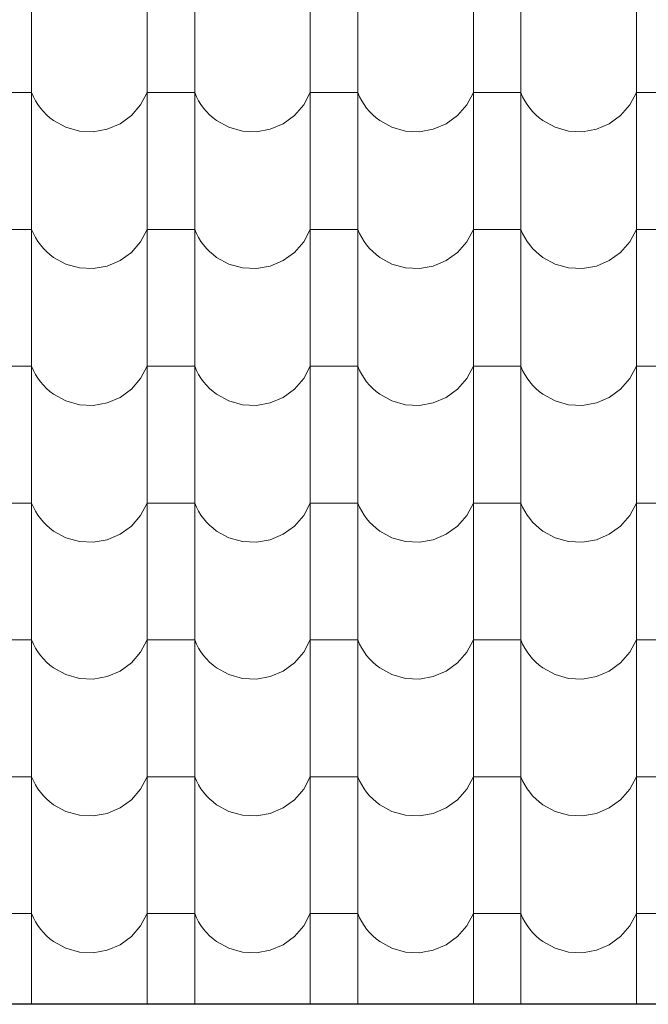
# Model space of a CAD drawing. Header units: millimetres. Extents: x -61343 to 9939, y -6894 to 7453.
# Tile 218 of 255: x 2656 to 2783, y -3576 to -3377. Entities that reach past the tile are written whole.
import ezdxf

# ---------------------------------------------------------------- set-up
doc = ezdxf.new("R2010")
doc.units = ezdxf.units.MM
doc.header["$MEASUREMENT"] = 0
doc.layers.add('810-G Ogólne', color=7, linetype='Continuous')
doc.layers.add('990-D Import IFC', color=7, linetype='Continuous')

# ---------------------------------------------------------------- blocks, each defined once
blk = doc.blocks.new('*X1822', base_point=(515069.4, 47309.9))
at = {"layer": '990-D Import IFC', "color": 251, "linetype": 'Continuous', "lineweight": 13, "true_color": 0x6a6a6a}
for p, q in [((536567.5, -17508.1), (536567.5, -17785.1)), ((536801.4, -17508.1), (536801.4, -17785.1)), ((536897.5, -17508.1), (536897.5, -17785.1)), ((537131.4, -17508.1), (537131.4, -17785.1)), ((537227.5, -17508.1), (537227.5, -17785.1)), ((537461.4, -17508.1), (537461.4, -17785.1)), ((537557.5, -17508.1), (537557.5, -17785.1)), ((537791.4, -17508.1), (537791.4, -17785.1)), ((536567.5, -17785.1), (536567.5, -18062.1)), ((536801.4, -17785.1), (536801.4, -18062.1)), ((536897.5, -17785.1), (536897.5, -18062.1)), ((537131.4, -17785.1), (537131.4, -18062.1)), ((537227.5, -17785.1), (537227.5, -18062.1)), ((537461.4, -17785.1), (537461.4, -18062.1)), ((537557.5, -17785.1), (537557.5, -18062.1)), ((537791.4, -17785.1), (537791.4, -18062.1)), ((536567.5, -17893.2), (536519.4, -17893.2)), ((536567.5, -17893.2), (536571.1, -17901.5)), ((536788.1, -17918.2), (536801.4, -17893.2)), ((536849.4, -17893.2), (536801.4, -17893.2)), ((536897.5, -17893.2), (536849.4, -17893.2)), ((536897.5, -17893.2), (536901.1, -17901.5)), ((537118.1, -17918.2), (537131.4, -17893.2)), ((537179.4, -17893.2), (537131.4, -17893.2)), ((537227.5, -17893.2), (537179.4, -17893.2)), ((537227.5, -17893.2), (537231.1, -17901.5)), ((537448.1, -17918.2), (537461.4, -17893.2)), ((537509.4, -17893.2), (537461.4, -17893.2)), ((537557.5, -17893.2), (537509.4, -17893.2)), ((537557.5, -17893.2), (537561.1, -17901.5)), ((537778.1, -17918.2), (537791.4, -17893.2)), ((537839.4, -17893.2), (537791.4, -17893.2)), ((536571.1, -17901.5), (536575.4, -17909.6)), ((536575.4, -17909.6), (536580.2, -17917.3)), ((536580.2, -17917.3), (536585.5, -17924.7)), ((536769.4, -17939.7), (536788.1, -17918.2)), ((536901.1, -17901.5), (536905.4, -17909.6)), ((536905.4, -17909.6), (536910.2, -17917.3)), ((536910.2, -17917.3), (536915.5, -17924.7)), ((537099.4, -17939.7), (537118.1, -17918.2)), ((537231.1, -17901.5), (537235.4, -17909.6)), ((537235.4, -17909.6), (537240.2, -17917.3)), ((537240.2, -17917.3), (537245.5, -17924.7)), ((537429.4, -17939.7), (537448.1, -17918.2)), ((537561.1, -17901.5), (537565.4, -17909.6)), ((537565.4, -17909.6), (537570.2, -17917.3)), ((537570.2, -17917.3), (537575.5, -17924.7)), ((537759.4, -17939.7), (537778.1, -17918.2)), ((536585.5, -17924.7), (536591.4, -17931.6)), ((536591.4, -17931.6), (536597.8, -17938.1)), ((536597.8, -17938.1), (536604.6, -17944.2)), ((536915.5, -17924.7), (536921.4, -17931.6)), ((536921.4, -17931.6), (536927.8, -17938.1)), ((536927.8, -17938.1), (536934.6, -17944.2)), ((537245.5, -17924.7), (537251.4, -17931.6)), ((537251.4, -17931.6), (537257.8, -17938.1)), ((537257.8, -17938.1), (537264.6, -17944.2)), ((537575.5, -17924.7), (537581.4, -17931.6)), ((537581.4, -17931.6), (537587.8, -17938.1)), ((537587.8, -17938.1), (537594.6, -17944.2)), ((536604.6, -17944.2), (536611.9, -17949.7)), ((536611.9, -17949.7), (536636.7, -17963.4)), ((536720.4, -17967.5), (536746.5, -17956.4)), ((536746.5, -17956.4), (536769.4, -17939.7)), ((536934.6, -17944.2), (536941.9, -17949.7)), ((536941.9, -17949.7), (536966.7, -17963.4)), ((537050.4, -17967.5), (537076.5, -17956.4)), ((537076.5, -17956.4), (537099.4, -17939.7)), ((537264.6, -17944.2), (537271.9, -17949.7)), ((537271.9, -17949.7), (537296.7, -17963.4)), ((537380.4, -17967.5), (537406.5, -17956.4)), ((537406.5, -17956.4), (537429.4, -17939.7)), ((537594.6, -17944.2), (537601.9, -17949.7)), ((537601.9, -17949.7), (537626.7, -17963.4)), ((537710.4, -17967.5), (537736.5, -17956.4)), ((537736.5, -17956.4), (537759.4, -17939.7)), ((536636.7, -17963.4), (536664.1, -17971.1)), ((536664.1, -17971.1), (536692.4, -17972.5)), ((536692.4, -17972.5), (536720.4, -17967.5)), ((536966.7, -17963.4), (536994.1, -17971.1)), ((536994.1, -17971.1), (537022.4, -17972.5)), ((537022.4, -17972.5), (537050.4, -17967.5)), ((537296.7, -17963.4), (537324.1, -17971.1)), ((537324.1, -17971.1), (537352.4, -17972.5)), ((537352.4, -17972.5), (537380.4, -17967.5)), ((537626.7, -17963.4), (537654.1, -17971.1)), ((537654.1, -17971.1), (537682.4, -17972.5)), ((537682.4, -17972.5), (537710.4, -17967.5)), ((536567.5, -18062.1), (536567.5, -18339.1)), ((536801.4, -18062.1), (536801.4, -18339.1)), ((536897.5, -18062.1), (536897.5, -18339.1)), ((537131.4, -18062.1), (537131.4, -18339.1)), ((537227.5, -18062.1), (537227.5, -18339.1)), ((537461.4, -18062.1), (537461.4, -18339.1)), ((537557.5, -18062.1), (537557.5, -18339.1)), ((537791.4, -18062.1), (537791.4, -18339.1)), ((536567.5, -18170.2), (536519.4, -18170.2)), ((536567.5, -18170.2), (536571.1, -18178.5)), ((536788.1, -18195.2), (536801.4, -18170.2)), ((536849.4, -18170.2), (536801.4, -18170.2)), ((536897.5, -18170.2), (536849.4, -18170.2)), ((536897.5, -18170.2), (536901.1, -18178.5)), ((537118.1, -18195.2), (537131.4, -18170.2)), ((537179.4, -18170.2), (537131.4, -18170.2)), ((537227.5, -18170.2), (537179.4, -18170.2)), ((537227.5, -18170.2), (537231.1, -18178.5)), ((537448.1, -18195.2), (537461.4, -18170.2)), ((537509.4, -18170.2), (537461.4, -18170.2)), ((537557.5, -18170.2), (537509.4, -18170.2)), ((537557.5, -18170.2), (537561.1, -18178.5)), ((537778.1, -18195.2), (537791.4, -18170.2)), ((537839.4, -18170.2), (537791.4, -18170.2)), ((536571.1, -18178.5), (536575.4, -18186.6)), ((536575.4, -18186.6), (536580.2, -18194.3)), ((536580.2, -18194.3), (536585.5, -18201.7)), ((536769.4, -18216.7), (536788.1, -18195.2)), ((536901.1, -18178.5), (536905.4, -18186.6)), ((536905.4, -18186.6), (536910.2, -18194.3)), ((536910.2, -18194.3), (536915.5, -18201.7)), ((537099.4, -18216.7), (537118.1, -18195.2)), ((537231.1, -18178.5), (537235.4, -18186.6)), ((537235.4, -18186.6), (537240.2, -18194.3)), ((537240.2, -18194.3), (537245.5, -18201.7)), ((537429.4, -18216.7), (537448.1, -18195.2)), ((537561.1, -18178.5), (537565.4, -18186.6)), ((537565.4, -18186.6), (537570.2, -18194.3)), ((537570.2, -18194.3), (537575.5, -18201.7)), ((537759.4, -18216.7), (537778.1, -18195.2)), ((536585.5, -18201.7), (536591.4, -18208.6)), ((536591.4, -18208.6), (536597.8, -18215.1)), ((536597.8, -18215.1), (536604.6, -18221.2)), ((536746.5, -18233.4), (536769.4, -18216.7)), ((536915.5, -18201.7), (536921.4, -18208.6)), ((536921.4, -18208.6), (536927.8, -18215.1)), ((536927.8, -18215.1), (536934.6, -18221.2)), ((537076.5, -18233.4), (537099.4, -18216.7)), ((537245.5, -18201.7), (537251.4, -18208.6)), ((537251.4, -18208.6), (537257.8, -18215.1)), ((537257.8, -18215.1), (537264.6, -18221.2)), ((537406.5, -18233.4), (537429.4, -18216.7)), ((537575.5, -18201.7), (537581.4, -18208.6)), ((537581.4, -18208.6), (537587.8, -18215.1)), ((537587.8, -18215.1), (537594.6, -18221.2)), ((537736.5, -18233.4), (537759.4, -18216.7)), ((536604.6, -18221.2), (536611.9, -18226.7)), ((536611.9, -18226.7), (536636.7, -18240.4)), ((536720.4, -18244.5), (536746.5, -18233.4)), ((536934.6, -18221.2), (536941.9, -18226.7)), ((536941.9, -18226.7), (536966.7, -18240.4)), ((537050.4, -18244.5), (537076.5, -18233.4)), ((537264.6, -18221.2), (537271.9, -18226.7)), ((537271.9, -18226.7), (537296.7, -18240.4)), ((537380.4, -18244.5), (537406.5, -18233.4)), ((537594.6, -18221.2), (537601.9, -18226.7)), ((537601.9, -18226.7), (537626.7, -18240.4)), ((537710.4, -18244.5), (537736.5, -18233.4)), ((536636.7, -18240.4), (536664.1, -18248.1)), ((536664.1, -18248.1), (536692.4, -18249.5)), ((536692.4, -18249.5), (536720.4, -18244.5)), ((536966.7, -18240.4), (536994.1, -18248.1)), ((536994.1, -18248.1), (537022.4, -18249.5)), ((537022.4, -18249.5), (537050.4, -18244.5)), ((537296.7, -18240.4), (537324.1, -18248.1)), ((537324.1, -18248.1), (537352.4, -18249.5)), ((537352.4, -18249.5), (537380.4, -18244.5)), ((537626.7, -18240.4), (537654.1, -18248.1)), ((537654.1, -18248.1), (537682.4, -18249.5)), ((537682.4, -18249.5), (537710.4, -18244.5)), ((536567.5, -18339.1), (536567.5, -18616.1)), ((536801.4, -18339.1), (536801.4, -18616.1)), ((536897.5, -18339.1), (536897.5, -18616.1)), ((537131.4, -18339.1), (537131.4, -18616.1)), ((537227.5, -18339.1), (537227.5, -18616.1)), ((537461.4, -18339.1), (537461.4, -18616.1)), ((537557.5, -18339.1), (537557.5, -18616.1)), ((537791.4, -18339.1), (537791.4, -18616.1)), ((536567.5, -18447.2), (536519.4, -18447.2)), ((536567.5, -18447.2), (536571.1, -18455.5)), ((536571.1, -18455.5), (536575.4, -18463.6)), ((536788.1, -18472.2), (536801.4, -18447.2)), ((536849.4, -18447.2), (536801.4, -18447.2)), ((536897.5, -18447.2), (536849.4, -18447.2)), ((536897.5, -18447.2), (536901.1, -18455.5)), ((536901.1, -18455.5), (536905.4, -18463.6)), ((537118.1, -18472.2), (537131.4, -18447.2)), ((537179.4, -18447.2), (537131.4, -18447.2)), ((537227.5, -18447.2), (537179.4, -18447.2)), ((537227.5, -18447.2), (537231.1, -18455.5)), ((537231.1, -18455.5), (537235.4, -18463.6)), ((537448.1, -18472.2), (537461.4, -18447.2)), ((537509.4, -18447.2), (537461.4, -18447.2)), ((537557.5, -18447.2), (537509.4, -18447.2)), ((537557.5, -18447.2), (537561.1, -18455.5)), ((537561.1, -18455.5), (537565.4, -18463.6)), ((537778.1, -18472.2), (537791.4, -18447.2)), ((537839.4, -18447.2), (537791.4, -18447.2)), ((536575.4, -18463.6), (536580.2, -18471.3)), ((536580.2, -18471.3), (536585.5, -18478.7)), ((536769.4, -18493.7), (536788.1, -18472.2)), ((536905.4, -18463.6), (536910.2, -18471.3)), ((536910.2, -18471.3), (536915.5, -18478.7)), ((537099.4, -18493.7), (537118.1, -18472.2)), ((537235.4, -18463.6), (537240.2, -18471.3)), ((537240.2, -18471.3), (537245.5, -18478.7)), ((537429.4, -18493.7), (537448.1, -18472.2)), ((537565.4, -18463.6), (537570.2, -18471.3)), ((537570.2, -18471.3), (537575.5, -18478.7)), ((537759.4, -18493.7), (537778.1, -18472.2)), ((536585.5, -18478.7), (536591.4, -18485.6)), ((536591.4, -18485.6), (536597.8, -18492.1)), ((536597.8, -18492.1), (536604.6, -18498.2)), ((536746.5, -18510.4), (536769.4, -18493.7)), ((536915.5, -18478.7), (536921.4, -18485.6)), ((536921.4, -18485.6), (536927.8, -18492.1)), ((536927.8, -18492.1), (536934.6, -18498.2)), ((537076.5, -18510.4), (537099.4, -18493.7)), ((537245.5, -18478.7), (537251.4, -18485.6)), ((537251.4, -18485.6), (537257.8, -18492.1)), ((537257.8, -18492.1), (537264.6, -18498.2)), ((537406.5, -18510.4), (537429.4, -18493.7)), ((537575.5, -18478.7), (537581.4, -18485.6)), ((537581.4, -18485.6), (537587.8, -18492.1)), ((537587.8, -18492.1), (537594.6, -18498.2)), ((537736.5, -18510.4), (537759.4, -18493.7)), ((536604.6, -18498.2), (536611.9, -18503.7)), ((536611.9, -18503.7), (536636.7, -18517.4)), ((536720.4, -18521.5), (536746.5, -18510.4)), ((536934.6, -18498.2), (536941.9, -18503.7)), ((536941.9, -18503.7), (536966.7, -18517.4)), ((537050.4, -18521.5), (537076.5, -18510.4)), ((537264.6, -18498.2), (537271.9, -18503.7)), ((537271.9, -18503.7), (537296.7, -18517.4)), ((537380.4, -18521.5), (537406.5, -18510.4)), ((537594.6, -18498.2), (537601.9, -18503.7)), ((537601.9, -18503.7), (537626.7, -18517.4)), ((537710.4, -18521.5), (537736.5, -18510.4)), ((536636.7, -18517.4), (536664.1, -18525.1)), ((536664.1, -18525.1), (536692.4, -18526.5)), ((536692.4, -18526.5), (536720.4, -18521.5)), ((536966.7, -18517.4), (536994.1, -18525.1)), ((536994.1, -18525.1), (537022.4, -18526.5)), ((537022.4, -18526.5), (537050.4, -18521.5)), ((537296.7, -18517.4), (537324.1, -18525.1)), ((537324.1, -18525.1), (537352.4, -18526.5)), ((537352.4, -18526.5), (537380.4, -18521.5)), ((537626.7, -18517.4), (537654.1, -18525.1)), ((537654.1, -18525.1), (537682.4, -18526.5)), ((537682.4, -18526.5), (537710.4, -18521.5)), ((536567.5, -18616.1), (536567.5, -18893.1)), ((536801.4, -18616.1), (536801.4, -18893.1)), ((536897.5, -18616.1), (536897.5, -18893.1)), ((537131.4, -18616.1), (537131.4, -18893.1)), ((537227.5, -18616.1), (537227.5, -18893.1)), ((537461.4, -18616.1), (537461.4, -18893.1)), ((537557.5, -18616.1), (537557.5, -18893.1)), ((537791.4, -18616.1), (537791.4, -18893.1)), ((536567.5, -18724.2), (536519.4, -18724.2)), ((536567.5, -18724.2), (536571.1, -18732.5)), ((536571.1, -18732.5), (536575.4, -18740.6)), ((536788.1, -18749.2), (536801.4, -18724.2)), ((536849.4, -18724.2), (536801.4, -18724.2)), ((536897.5, -18724.2), (536849.4, -18724.2)), ((536897.5, -18724.2), (536901.1, -18732.5)), ((536901.1, -18732.5), (536905.4, -18740.6)), ((537118.1, -18749.2), (537131.4, -18724.2)), ((537179.4, -18724.2), (537131.4, -18724.2)), ((537227.5, -18724.2), (537179.4, -18724.2)), ((537227.5, -18724.2), (537231.1, -18732.5)), ((537231.1, -18732.5), (537235.4, -18740.6)), ((537448.1, -18749.2), (537461.4, -18724.2)), ((537509.4, -18724.2), (537461.4, -18724.2)), ((537557.5, -18724.2), (537509.4, -18724.2)), ((537557.5, -18724.2), (537561.1, -18732.5)), ((537561.1, -18732.5), (537565.4, -18740.6)), ((537778.1, -18749.2), (537791.4, -18724.2)), ((537839.4, -18724.2), (537791.4, -18724.2)), ((536575.4, -18740.6), (536580.2, -18748.3)), ((536580.2, -18748.3), (536585.5, -18755.7)), ((536585.5, -18755.7), (536591.4, -18762.6)), ((536769.4, -18770.7), (536788.1, -18749.2)), ((536905.4, -18740.6), (536910.2, -18748.3)), ((536910.2, -18748.3), (536915.5, -18755.7)), ((536915.5, -18755.7), (536921.4, -18762.6)), ((537099.4, -18770.7), (537118.1, -18749.2)), ((537235.4, -18740.6), (537240.2, -18748.3)), ((537240.2, -18748.3), (537245.5, -18755.7)), ((537245.5, -18755.7), (537251.4, -18762.6)), ((537429.4, -18770.7), (537448.1, -18749.2)), ((537565.4, -18740.6), (537570.2, -18748.3)), ((537570.2, -18748.3), (537575.5, -18755.7)), ((537575.5, -18755.7), (537581.4, -18762.6)), ((537759.4, -18770.7), (537778.1, -18749.2)), ((536591.4, -18762.6), (536597.8, -18769.1)), ((536597.8, -18769.1), (536604.6, -18775.2)), ((536604.6, -18775.2), (536611.9, -18780.7)), ((536746.5, -18787.4), (536769.4, -18770.7)), ((536921.4, -18762.6), (536927.8, -18769.1)), ((536927.8, -18769.1), (536934.6, -18775.2)), ((536934.6, -18775.2), (536941.9, -18780.7)), ((537076.5, -18787.4), (537099.4, -18770.7)), ((537251.4, -18762.6), (537257.8, -18769.1)), ((537257.8, -18769.1), (537264.6, -18775.2)), ((537264.6, -18775.2), (537271.9, -18780.7)), ((537406.5, -18787.4), (537429.4, -18770.7)), ((537581.4, -18762.6), (537587.8, -18769.1)), ((537587.8, -18769.1), (537594.6, -18775.2)), ((537594.6, -18775.2), (537601.9, -18780.7)), ((537736.5, -18787.4), (537759.4, -18770.7)), ((536611.9, -18780.7), (536636.7, -18794.4)), ((536636.7, -18794.4), (536664.1, -18802.1)), ((536720.4, -18798.5), (536746.5, -18787.4)), ((536941.9, -18780.7), (536966.7, -18794.4)), ((536966.7, -18794.4), (536994.1, -18802.1)), ((537050.4, -18798.5), (537076.5, -18787.4)), ((537271.9, -18780.7), (537296.7, -18794.4)), ((537296.7, -18794.4), (537324.1, -18802.1)), ((537380.4, -18798.5), (537406.5, -18787.4)), ((537601.9, -18780.7), (537626.7, -18794.4)), ((537626.7, -18794.4), (537654.1, -18802.1)), ((537710.4, -18798.5), (537736.5, -18787.4)), ((536664.1, -18802.1), (536692.4, -18803.5)), ((536692.4, -18803.5), (536720.4, -18798.5)), ((536994.1, -18802.1), (537022.4, -18803.5)), ((537022.4, -18803.5), (537050.4, -18798.5)), ((537324.1, -18802.1), (537352.4, -18803.5)), ((537352.4, -18803.5), (537380.4, -18798.5)), ((537654.1, -18802.1), (537682.4, -18803.5)), ((537682.4, -18803.5), (537710.4, -18798.5)), ((536567.5, -18893.1), (536567.5, -19170.1)), ((536801.4, -18893.1), (536801.4, -19170.1)), ((536897.5, -18893.1), (536897.5, -19170.1)), ((537131.4, -18893.1), (537131.4, -19170.1)), ((537227.5, -18893.1), (537227.5, -19170.1)), ((537461.4, -18893.1), (537461.4, -19170.1)), ((537557.5, -18893.1), (537557.5, -19170.1)), ((537791.4, -18893.1), (537791.4, -19170.1)), ((536567.5, -19001.2), (536519.4, -19001.2)), ((536567.5, -19001.2), (536571.1, -19009.5)), ((536571.1, -19009.5), (536575.4, -19017.6)), ((536788.1, -19026.2), (536801.4, -19001.2)), ((536849.4, -19001.2), (536801.4, -19001.2)), ((536897.5, -19001.2), (536849.4, -19001.2)), ((536897.5, -19001.2), (536901.1, -19009.5)), ((536901.1, -19009.5), (536905.4, -19017.6)), ((537118.1, -19026.2), (537131.4, -19001.2)), ((537179.4, -19001.2), (537131.4, -19001.2)), ((537227.5, -19001.2), (537179.4, -19001.2)), ((537227.5, -19001.2), (537231.1, -19009.5)), ((537231.1, -19009.5), (537235.4, -19017.6)), ((537448.1, -19026.2), (537461.4, -19001.2)), ((537509.4, -19001.2), (537461.4, -19001.2)), ((537557.5, -19001.2), (537509.4, -19001.2)), ((537557.5, -19001.2), (537561.1, -19009.5)), ((537561.1, -19009.5), (537565.4, -19017.6)), ((537778.1, -19026.2), (537791.4, -19001.2)), ((537839.4, -19001.2), (537791.4, -19001.2)), ((536575.4, -19017.6), (536580.2, -19025.3)), ((536580.2, -19025.3), (536585.5, -19032.7)), ((536585.5, -19032.7), (536591.4, -19039.6)), ((536769.4, -19047.7), (536788.1, -19026.2)), ((536905.4, -19017.6), (536910.2, -19025.3)), ((536910.2, -19025.3), (536915.5, -19032.7)), ((536915.5, -19032.7), (536921.4, -19039.6)), ((537099.4, -19047.7), (537118.1, -19026.2)), ((537235.4, -19017.6), (537240.2, -19025.3)), ((537240.2, -19025.3), (537245.5, -19032.7)), ((537245.5, -19032.7), (537251.4, -19039.6)), ((537429.4, -19047.7), (537448.1, -19026.2)), ((537565.4, -19017.6), (537570.2, -19025.3)), ((537570.2, -19025.3), (537575.5, -19032.7)), ((537575.5, -19032.7), (537581.4, -19039.6)), ((537759.4, -19047.7), (537778.1, -19026.2)), ((536591.4, -19039.6), (536597.8, -19046.1)), ((536597.8, -19046.1), (536604.6, -19052.2)), ((536604.6, -19052.2), (536611.9, -19057.7)), ((536746.5, -19064.4), (536769.4, -19047.7)), ((536921.4, -19039.6), (536927.8, -19046.1)), ((536927.8, -19046.1), (536934.6, -19052.2)), ((536934.6, -19052.2), (536941.9, -19057.7)), ((537076.5, -19064.4), (537099.4, -19047.7)), ((537251.4, -19039.6), (537257.8, -19046.1)), ((537257.8, -19046.1), (537264.6, -19052.2)), ((537264.6, -19052.2), (537271.9, -19057.7)), ((537406.5, -19064.4), (537429.4, -19047.7)), ((537581.4, -19039.6), (537587.8, -19046.1)), ((537587.8, -19046.1), (537594.6, -19052.2)), ((537594.6, -19052.2), (537601.9, -19057.7)), ((537736.5, -19064.4), (537759.4, -19047.7)), ((536611.9, -19057.7), (536636.7, -19071.4)), ((536636.7, -19071.4), (536664.1, -19079.1)), ((536720.4, -19075.5), (536746.5, -19064.4)), ((536941.9, -19057.7), (536966.7, -19071.4)), ((536966.7, -19071.4), (536994.1, -19079.1)), ((537050.4, -19075.5), (537076.5, -19064.4)), ((537271.9, -19057.7), (537296.7, -19071.4)), ((537296.7, -19071.4), (537324.1, -19079.1)), ((537380.4, -19075.5), (537406.5, -19064.4)), ((537601.9, -19057.7), (537626.7, -19071.4)), ((537626.7, -19071.4), (537654.1, -19079.1)), ((537710.4, -19075.5), (537736.5, -19064.4)), ((536664.1, -19079.1), (536692.4, -19080.5)), ((536692.4, -19080.5), (536720.4, -19075.5)), ((536994.1, -19079.1), (537022.4, -19080.5)), ((537022.4, -19080.5), (537050.4, -19075.5)), ((537324.1, -19079.1), (537352.4, -19080.5)), ((537352.4, -19080.5), (537380.4, -19075.5)), ((537654.1, -19079.1), (537682.4, -19080.5)), ((537682.4, -19080.5), (537710.4, -19075.5)), ((536567.5, -19170.1), (536567.5, -19447.1)), ((536801.4, -19170.1), (536801.4, -19447.1)), ((536897.5, -19170.1), (536897.5, -19447.1)), ((537131.4, -19170.1), (537131.4, -19447.1)), ((537227.5, -19170.1), (537227.5, -19447.1)), ((537461.4, -19170.1), (537461.4, -19447.1)), ((537557.5, -19170.1), (537557.5, -19447.1)), ((537791.4, -19170.1), (537791.4, -19447.1)), ((536567.5, -19278.2), (536519.4, -19278.2)), ((536567.5, -19278.2), (536571.1, -19286.5)), ((536571.1, -19286.5), (536575.4, -19294.6)), ((536788.1, -19303.2), (536801.4, -19278.2)), ((536849.4, -19278.2), (536801.4, -19278.2)), ((536897.5, -19278.2), (536849.4, -19278.2)), ((536897.5, -19278.2), (536901.1, -19286.5)), ((536901.1, -19286.5), (536905.4, -19294.6)), ((537118.1, -19303.2), (537131.4, -19278.2)), ((537179.4, -19278.2), (537131.4, -19278.2)), ((537227.5, -19278.2), (537179.4, -19278.2)), ((537227.5, -19278.2), (537231.1, -19286.5)), ((537231.1, -19286.5), (537235.4, -19294.6)), ((537448.1, -19303.2), (537461.4, -19278.2)), ((537509.4, -19278.2), (537461.4, -19278.2)), ((537557.5, -19278.2), (537509.4, -19278.2)), ((537557.5, -19278.2), (537561.1, -19286.5)), ((537561.1, -19286.5), (537565.4, -19294.6)), ((537778.1, -19303.2), (537791.4, -19278.2)), ((537839.4, -19278.2), (537791.4, -19278.2)), ((536575.4, -19294.6), (536580.2, -19302.3)), ((536580.2, -19302.3), (536585.5, -19309.7)), ((536585.5, -19309.7), (536591.4, -19316.6)), ((536769.4, -19324.7), (536788.1, -19303.2)), ((536905.4, -19294.6), (536910.2, -19302.3)), ((536910.2, -19302.3), (536915.5, -19309.7)), ((536915.5, -19309.7), (536921.4, -19316.6)), ((537099.4, -19324.7), (537118.1, -19303.2)), ((537235.4, -19294.6), (537240.2, -19302.3)), ((537240.2, -19302.3), (537245.5, -19309.7)), ((537245.5, -19309.7), (537251.4, -19316.6)), ((537429.4, -19324.7), (537448.1, -19303.2)), ((537565.4, -19294.6), (537570.2, -19302.3)), ((537570.2, -19302.3), (537575.5, -19309.7)), ((537575.5, -19309.7), (537581.4, -19316.6)), ((537759.4, -19324.7), (537778.1, -19303.2)), ((536591.4, -19316.6), (536597.8, -19323.1)), ((536597.8, -19323.1), (536604.6, -19329.2)), ((536604.6, -19329.2), (536611.9, -19334.7)), ((536746.5, -19341.4), (536769.4, -19324.7)), ((536921.4, -19316.6), (536927.8, -19323.1)), ((536927.8, -19323.1), (536934.6, -19329.2)), ((536934.6, -19329.2), (536941.9, -19334.7)), ((537076.5, -19341.4), (537099.4, -19324.7)), ((537251.4, -19316.6), (537257.8, -19323.1)), ((537257.8, -19323.1), (537264.6, -19329.2)), ((537264.6, -19329.2), (537271.9, -19334.7)), ((537406.5, -19341.4), (537429.4, -19324.7)), ((537581.4, -19316.6), (537587.8, -19323.1)), ((537587.8, -19323.1), (537594.6, -19329.2)), ((537594.6, -19329.2), (537601.9, -19334.7)), ((537736.5, -19341.4), (537759.4, -19324.7)), ((536611.9, -19334.7), (536636.7, -19348.4)), ((536636.7, -19348.4), (536664.1, -19356.1)), ((536692.4, -19357.5), (536720.4, -19352.5)), ((536720.4, -19352.5), (536746.5, -19341.4)), ((536941.9, -19334.7), (536966.7, -19348.4)), ((536966.7, -19348.4), (536994.1, -19356.1)), ((537022.4, -19357.5), (537050.4, -19352.5)), ((537050.4, -19352.5), (537076.5, -19341.4)), ((537271.9, -19334.7), (537296.7, -19348.4)), ((537296.7, -19348.4), (537324.1, -19356.1)), ((537352.4, -19357.5), (537380.4, -19352.5)), ((537380.4, -19352.5), (537406.5, -19341.4)), ((537601.9, -19334.7), (537626.7, -19348.4)), ((537626.7, -19348.4), (537654.1, -19356.1)), ((537682.4, -19357.5), (537710.4, -19352.5)), ((537710.4, -19352.5), (537736.5, -19341.4)), ((536664.1, -19356.1), (536692.4, -19357.5)), ((536994.1, -19356.1), (537022.4, -19357.5)), ((537324.1, -19356.1), (537352.4, -19357.5)), ((537654.1, -19356.1), (537682.4, -19357.5)), ((536567.5, -19447.1), (536567.5, -19724.1)), ((536801.4, -19447.1), (536801.4, -19724.1)), ((536897.5, -19447.1), (536897.5, -19724.1)), ((537131.4, -19447.1), (537131.4, -19724.1)), ((537227.5, -19447.1), (537227.5, -19724.1)), ((537461.4, -19447.1), (537461.4, -19724.1)), ((537557.5, -19447.1), (537557.5, -19724.1)), ((537791.4, -19447.1), (537791.4, -19724.1)), ((536567.5, -19555.2), (536519.4, -19555.2)), ((536567.5, -19555.2), (536571.1, -19563.5)), ((536571.1, -19563.5), (536575.4, -19571.6)), ((536575.4, -19571.6), (536580.2, -19579.3)), ((536788.1, -19580.2), (536801.4, -19555.2)), ((536849.4, -19555.2), (536801.4, -19555.2)), ((536897.5, -19555.2), (536849.4, -19555.2)), ((536897.5, -19555.2), (536901.1, -19563.5)), ((536901.1, -19563.5), (536905.4, -19571.6)), ((536905.4, -19571.6), (536910.2, -19579.3)), ((537118.1, -19580.2), (537131.4, -19555.2)), ((537179.4, -19555.2), (537131.4, -19555.2)), ((537227.5, -19555.2), (537179.4, -19555.2)), ((537227.5, -19555.2), (537231.1, -19563.5)), ((537231.1, -19563.5), (537235.4, -19571.6)), ((537235.4, -19571.6), (537240.2, -19579.3)), ((537448.1, -19580.2), (537461.4, -19555.2)), ((537509.4, -19555.2), (537461.4, -19555.2)), ((537557.5, -19555.2), (537509.4, -19555.2)), ((537557.5, -19555.2), (537561.1, -19563.5)), ((537561.1, -19563.5), (537565.4, -19571.6)), ((537565.4, -19571.6), (537570.2, -19579.3)), ((537778.1, -19580.2), (537791.4, -19555.2)), ((537839.4, -19555.2), (537791.4, -19555.2)), ((536580.2, -19579.3), (536585.5, -19586.7)), ((536585.5, -19586.7), (536591.4, -19593.6)), ((536769.4, -19601.7), (536788.1, -19580.2)), ((536910.2, -19579.3), (536915.5, -19586.7)), ((536915.5, -19586.7), (536921.4, -19593.6)), ((537099.4, -19601.7), (537118.1, -19580.2)), ((537240.2, -19579.3), (537245.5, -19586.7)), ((537245.5, -19586.7), (537251.4, -19593.6)), ((537429.4, -19601.7), (537448.1, -19580.2)), ((537570.2, -19579.3), (537575.5, -19586.7)), ((537575.5, -19586.7), (537581.4, -19593.6)), ((537759.4, -19601.7), (537778.1, -19580.2)), ((536591.4, -19593.6), (536597.8, -19600.1)), ((536597.8, -19600.1), (536604.6, -19606.2)), ((536604.6, -19606.2), (536611.9, -19611.7)), ((536611.9, -19611.7), (536636.7, -19625.4)), ((536746.5, -19618.4), (536769.4, -19601.7)), ((536921.4, -19593.6), (536927.8, -19600.1)), ((536927.8, -19600.1), (536934.6, -19606.2)), ((536934.6, -19606.2), (536941.9, -19611.7)), ((536941.9, -19611.7), (536966.7, -19625.4)), ((537076.5, -19618.4), (537099.4, -19601.7)), ((537251.4, -19593.6), (537257.8, -19600.1)), ((537257.8, -19600.1), (537264.6, -19606.2)), ((537264.6, -19606.2), (537271.9, -19611.7)), ((537271.9, -19611.7), (537296.7, -19625.4)), ((537406.5, -19618.4), (537429.4, -19601.7)), ((537581.4, -19593.6), (537587.8, -19600.1)), ((537587.8, -19600.1), (537594.6, -19606.2)), ((537594.6, -19606.2), (537601.9, -19611.7)), ((537601.9, -19611.7), (537626.7, -19625.4)), ((537736.5, -19618.4), (537759.4, -19601.7)), ((536636.7, -19625.4), (536664.1, -19633.1)), ((536664.1, -19633.1), (536692.4, -19634.5)), ((536692.4, -19634.5), (536720.4, -19629.5)), ((536720.4, -19629.5), (536746.5, -19618.4)), ((536966.7, -19625.4), (536994.1, -19633.1)), ((536994.1, -19633.1), (537022.4, -19634.5)), ((537022.4, -19634.5), (537050.4, -19629.5)), ((537050.4, -19629.5), (537076.5, -19618.4)), ((537296.7, -19625.4), (537324.1, -19633.1)), ((537324.1, -19633.1), (537352.4, -19634.5)), ((537352.4, -19634.5), (537380.4, -19629.5)), ((537380.4, -19629.5), (537406.5, -19618.4)), ((537626.7, -19625.4), (537654.1, -19633.1)), ((537654.1, -19633.1), (537682.4, -19634.5)), ((537682.4, -19634.5), (537710.4, -19629.5)), ((537710.4, -19629.5), (537736.5, -19618.4)), ((536567.5, -19724.1), (536567.5, -19738.8)), ((536801.4, -19724.1), (536801.4, -19738.8)), ((536897.5, -19724.1), (536897.5, -19738.8)), ((537131.4, -19724.1), (537131.4, -19738.8)), ((537227.5, -19724.1), (537227.5, -19738.8)), ((537461.4, -19724.1), (537461.4, -19738.8)), ((537557.5, -19724.1), (537557.5, -19738.8)), ((537791.4, -19724.1), (537791.4, -19738.8))]:
    blk.add_line(p, q, dxfattribs=at)
blk = doc.blocks.new('Wypełnienie_6_3', base_point=(515069.4, 47309.9))
at = {"layer": '990-D Import IFC', "color": 251, "linetype": 'Continuous', "lineweight": 13, "true_color": 0x6a6a6a}
blk.add_blockref('*X1822', (515069.4, 47309.9), dxfattribs=at)

msp = doc.modelspace()

# ---------------------------------------------------------------- linework, layer by layer
at = {"layer": '810-G Ogólne', "color": 7, "linetype": 'Continuous', "lineweight": 25}
msp.add_line((4848.669, -3576.299), (812.669, -3576.299), dxfattribs=at)
at = {"layer": '990-D Import IFC', "color": 7, "linetype": 'Continuous', "lineweight": 13}
msp.add_lwpolyline([(1399.669, -3181.299), (824.669, -3576.299), (4836.669, -3576.299), (4292.669, -3181.299), (4232.373, -3225.08), (4233.306, -3181.299), (3972.204, -3181.299), (3972.204, -3221.126), (3916.26, -3221.126), (3916.26, -3181.299)], close=True, dxfattribs=at)
msp.add_lwpolyline([(824.669, -3576.299), (4848.669, -3576.299, -0.1474768)], format="xyb", dxfattribs=at)

# ---------------------------------------------------------------- block references
at = {"layer": '990-D Import IFC', "color": 251, "linetype": 'Continuous', "lineweight": 13, "true_color": 0x6a6a6a, "xscale": 0.1, "yscale": 0.1, "zscale": 0.1}
msp.add_blockref('Wypełnienie_6_3', (508.562, 3128.573), dxfattribs=at)

doc.saveas('drawing.dxf')
